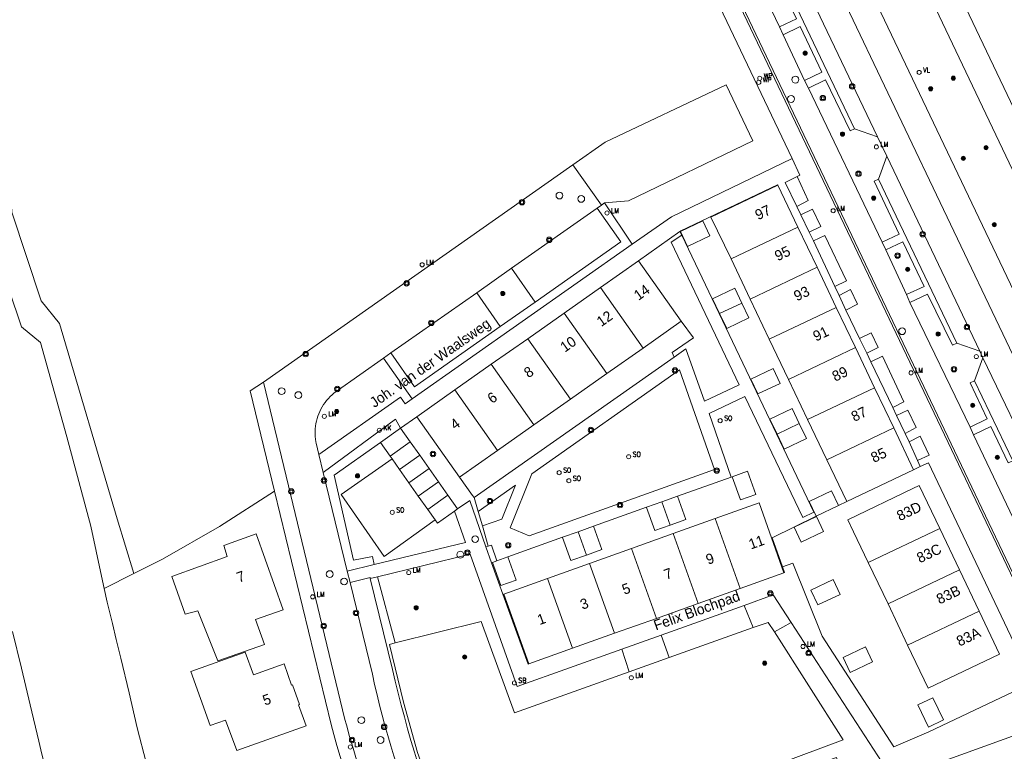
# Model space of a CAD drawing. Header units: metres. Extents: x 138165 to 154469, y 480134 to 494189.
# Tile 252 of 256: x 147714 to 147834, y 485742 to 485831. Entities that reach past the tile are written whole.
import ezdxf

# ---------------------------------------------------------------- set-up
doc = ezdxf.new("R2010")
doc.units = ezdxf.units.M
doc.header["$LTSCALE"] = 0.001
doc.header["$MEASUREMENT"] = 0
for name, color, linetype, lineweight in [('Level 5', 7, 'Continuous', 0), ('TOP-L-topo objecten punt', 7, 'Continuous', 0), ('TOP-L-topo objecten vlak', 7, 'Continuous', 0), ('TOP-T-topo huisnummering naamgeving', 7, 'Continuous', 0)]:
    doc.layers.add(name, color=color, linetype=linetype, lineweight=lineweight)
doc.styles.add('Style-INTL_ISO', font='INTL_ISO.shx')
doc.styles.add('Style-STANDARD', font='STANDARD.shx')

# ---------------------------------------------------------------- blocks, each defined once
blk = doc.blocks.new('24')
at = {"layer": 'TOP-L-topo objecten punt', "color": 7, "linetype": 'Continuous', "lineweight": 0}
for radius in [0.025, 0.0182, 0.0115, 0.005]:
    blk.add_circle((0, 0), radius, dxfattribs=at)
blk = doc.blocks.new('129')
at = {"layer": 'TOP-L-topo objecten punt', "color": 7, "linetype": 'Continuous', "lineweight": 0}
blk.add_circle((0, 0), 0.025, dxfattribs=at)
at = {"layer": 'TOP-L-topo objecten punt', "color": 7, "linetype": 'Continuous', "lineweight": 0, "style": 'Style-STANDARD'}
blk.add_text('SO', height=0.06, dxfattribs=at).set_placement((0.0483, 0))
blk = doc.blocks.new('39')
at = {"layer": 'TOP-L-topo objecten punt', "color": 7, "linetype": 'Continuous', "lineweight": 0}
for p, q in [((0.0175, 0.0175), (-0.0175, 0.0175)), ((-0.0175, 0.0175), (-0.0175, -0.0175)), ((0.0175, 0.0175), (0.0175, -0.0175)), ((0.0175, -0.0175), (-0.0175, -0.0175))]:
    blk.add_line(p, q, dxfattribs=at)
blk.add_circle((0, 0), 0.0332, dxfattribs=at)
blk = doc.blocks.new('*U13')
at = {"layer": 'Level 5', "color": 7, "linetype": 'Continuous', "lineweight": 0}
blk.add_circle((0, 0), 0.0415, dxfattribs=at)
blk = doc.blocks.new('150')
at = {"layer": 'Level 5', "color": 7, "linetype": 'Continuous', "lineweight": 0}
blk.add_blockref('*U13', (0, 0), dxfattribs=at)
blk = doc.blocks.new('73')
at = {"layer": 'TOP-L-topo objecten punt', "color": 7, "linetype": 'Continuous', "lineweight": 0}
blk.add_circle((0, 0), 0.025, dxfattribs=at)
at = {"layer": 'TOP-L-topo objecten punt', "color": 7, "linetype": 'Continuous', "lineweight": 0, "style": 'Style-STANDARD'}
blk.add_text('WP', height=0.06, dxfattribs=at).set_placement((0.0483, 0))
blk = doc.blocks.new('16')
at = {"layer": 'TOP-L-topo objecten punt', "color": 7, "linetype": 'Continuous', "lineweight": 0}
blk.add_circle((0, 0), 0.025, dxfattribs=at)
at = {"layer": 'TOP-L-topo objecten punt', "color": 7, "linetype": 'Continuous', "lineweight": 0, "style": 'Style-STANDARD'}
blk.add_text('LM', height=0.06, dxfattribs=at).set_placement((0.0483, 0))
blk = doc.blocks.new('15')
at = {"layer": 'TOP-L-topo objecten punt', "color": 7, "linetype": 'Continuous', "lineweight": 0}
blk.add_circle((0, 0), 0.025, dxfattribs=at)
at = {"layer": 'TOP-L-topo objecten punt', "color": 7, "linetype": 'Continuous', "lineweight": 0, "style": 'Style-STANDARD'}
blk.add_text('VL', height=0.06, dxfattribs=at).set_placement((0.0483, 0))
blk = doc.blocks.new('119')
at = {"layer": 'TOP-L-topo objecten punt', "color": 7, "linetype": 'Continuous', "lineweight": 0}
blk.add_circle((0, 0), 0.025, dxfattribs=at)
at = {"layer": 'TOP-L-topo objecten punt', "color": 7, "linetype": 'Continuous', "lineweight": 0, "style": 'Style-STANDARD'}
blk.add_text('KK', height=0.06, dxfattribs=at).set_placement((0.0483, 0))
blk = doc.blocks.new('175')
at = {"layer": 'TOP-L-topo objecten punt', "color": 7, "linetype": 'Continuous', "lineweight": 0}
blk.add_circle((0, 0), 0.025, dxfattribs=at)
at = {"layer": 'TOP-L-topo objecten punt', "color": 7, "linetype": 'Continuous', "lineweight": 0, "style": 'Style-STANDARD'}
blk.add_text('SB', height=0.06, dxfattribs=at).set_placement((0.0483, 0))

msp = doc.modelspace()

# ---------------------------------------------------------------- linework, layer by layer
at = {"layer": 'TOP-L-topo objecten vlak', "flags": 128}
for points in [[(147768.4, 485903.08), (147838.2, 485756.58), (147837.96, 485756.49)], [(147837.96, 485756.49), (147768.17, 485902.91)], [(147769.7, 485894.49), (147808.12, 485813.85)], [(147805.86, 485881.13), (147852.12, 485784.04), (147852.53, 485783.23), (147852.95, 485782.43), (147853.39, 485781.64), (147853.54, 485781.39), (147857.54, 485774.42)], [(147800.29, 485862.59), (147840.83, 485777.56), (147841.19, 485776.75), (147841.54, 485775.93), (147841.86, 485775.11), (147842.18, 485774.28), (147842.48, 485773.45), (147842.77, 485772.61), (147842.98, 485771.95), (147844.22, 485768.13)], [(147849.83, 485780.96), (147810.54, 485863.6)], [(147728.24, 485763.48), (147726.21, 485770.14), (147719.21, 485793.85), (147716.99, 485796.57), (147713.43, 485807.33), (147713.16, 485812.71), (147709.69, 485825.65), (147701.97, 485851.86)], [(147810.39, 485849.42), (147843.1, 485780.81)], [(147798.32, 485847.07), (147806.57, 485829.84)], [(147818.48, 485816.49), (147807.15, 485840.25)], [(147701.91, 485838.29), (147709.47, 485812.31), (147709.88, 485807.37), (147714.62, 485793.42), (147716.9, 485791.51), (147720.12, 485780.09), (147723.03, 485769.24), (147724.32, 485763.17), (147724.65, 485761.67)], [(147806.57, 485829.84), (147808.62, 485830.83), (147805.6, 485837.22), (147806.15, 485837.46)], [(147806.15, 485837.46), (147815.68, 485817.47)], [(147807.02, 485828.88), (147806.57, 485829.84)], [(147809.6, 485823.31), (147811.72, 485824.33), (147809.08, 485829.89), (147807.02, 485828.88)], [(147807.02, 485828.88), (147809.6, 485823.31)], [(147810.1, 485822.38), (147809.6, 485823.31)], [(147815.68, 485817.47), (147815.16, 485817.21), (147812.17, 485823.39), (147810.1, 485822.38)], [(147785.36, 485808.46), (147788.24, 485808.74), (147803.35, 485815.99), (147800.12, 485822.8), (147785.44, 485815.85), (147781.5, 485813.11)], [(147810.1, 485822.38), (147819.03, 485803.69)], [(147815.68, 485817.47), (147818.48, 485816.49)], [(147819.58, 485814.13), (147818.48, 485816.49)], [(147808.12, 485813.85), (147793.47, 485806.77), (147788.7, 485803.46)], [(147808.7, 485811.66), (147809.03, 485811.82), (147808.12, 485813.85)], [(147818.58, 485811.35), (147819.58, 485814.13)], [(147830.87, 485790.49), (147819.58, 485814.13)], [(147781.5, 485813.11), (147743.96, 485786.71)], [(147784.98, 485808.2), (147781.5, 485813.11)], [(147808.66, 485808.05), (147807.26, 485810.95), (147808.7, 485811.66)], [(147808.7, 485811.66), (147810.07, 485808.76), (147808.66, 485808.05)], [(147819.03, 485803.69), (147821.11, 485804.66), (147818.04, 485811.09), (147818.58, 485811.35)], [(147818.58, 485811.35), (147828.08, 485791.45)], [(147794.5, 485805.01), (147794.61, 485805.08), (147806.35, 485810.68), (147806.38, 485810.63)], [(147806.38, 485810.63), (147798.26, 485806.76), (147800.69, 485801.67)], [(147806.38, 485810.63), (147808.81, 485805.54)], [(147784.45, 485807.84), (147774.06, 485800.56)], [(147776.92, 485796.42), (147787.32, 485803.73), (147784.45, 485807.84)], [(147784.45, 485807.84), (147784.98, 485808.2)], [(147784.98, 485808.2), (147785.36, 485808.46)], [(147785.36, 485808.46), (147788.7, 485803.46)], [(147809.18, 485807.02), (147808.66, 485808.05)], [(147809.18, 485807.02), (147810.57, 485807.7), (147811.58, 485805.59), (147810.17, 485804.91)], [(147810.17, 485804.91), (147809.18, 485807.02)], [(147794.55, 485804.99), (147795.42, 485803.19), (147798.12, 485804.48), (147797.26, 485806.28), (147794.55, 485804.99)], [(147800.69, 485801.67), (147808.81, 485805.54)], [(147808.81, 485805.54), (147811.13, 485800.66)], [(147789.46, 485801.46), (147794.5, 485805.01)], [(147794.71, 485804.56), (147793.45, 485803.7), (147801.69, 485786.41), (147797.48, 485784.42), (147795.21, 485790.75), (147793.79, 485789.76)], [(147794.19, 485772.87), (147800.69, 485775.18), (147798.04, 485782.91), (147802.38, 485784.96), (147809.4, 485770.3), (147810.74, 485770.94), (147794.71, 485804.56)], [(147794.5, 485805.01), (147794.71, 485804.56)], [(147810.68, 485803.85), (147810.17, 485804.91)], [(147810.68, 485803.85), (147812.09, 485804.52), (147814.7, 485799.01), (147813.29, 485798.34)], [(147788.7, 485803.46), (147762.01, 485784.69)], [(147813.29, 485798.34), (147810.68, 485803.85)], [(147819.48, 485802.77), (147819.03, 485803.69)], [(147822, 485797.34), (147824.11, 485798.32), (147821.54, 485803.73), (147819.48, 485802.77)], [(147819.48, 485802.77), (147822, 485797.34)], [(147800.69, 485801.67), (147803.02, 485796.8)], [(147769.84, 485797.54), (147774.06, 485800.56)], [(147774.06, 485800.56), (147776.92, 485796.42)], [(147784.85, 485798.21), (147789.46, 485801.46)], [(147794.64, 485794.11), (147789.46, 485801.46)], [(147811.13, 485800.66), (147803.02, 485796.8)], [(147811.13, 485800.66), (147813.45, 485795.79)], [(147780.43, 485795.1), (147784.85, 485798.21)], [(147784.85, 485798.21), (147790.03, 485790.86)], [(147802.01, 485796.32), (147801.15, 485798.12), (147798.44, 485796.83), (147799.3, 485795.03)], [(147813.83, 485797.23), (147813.29, 485798.34)], [(147813.83, 485797.23), (147815.19, 485797.97), (147816.05, 485796.19), (147814.63, 485795.46)], [(147759.43, 485790.26), (147769.84, 485797.54)], [(147772.68, 485793.46), (147769.84, 485797.54)], [(147803.02, 485796.8), (147805.34, 485791.92)], [(147814.63, 485795.46), (147813.83, 485797.23)], [(147822.39, 485796.4), (147822, 485797.34)], [(147828.08, 485791.45), (147827.55, 485791.19), (147824.55, 485797.4), (147822.39, 485796.4)], [(147776.92, 485796.42), (147772.68, 485793.46)], [(147799.3, 485795.03), (147800.17, 485793.22), (147802.87, 485794.51), (147802.01, 485796.32)], [(147799.3, 485795.03), (147802.01, 485796.32)], [(147805.34, 485791.92), (147813.45, 485795.79)], [(147813.45, 485795.79), (147815.78, 485790.92)], [(147822.39, 485796.4), (147829.7, 485781.24)], [(147776.02, 485791.99), (147780.43, 485795.1)], [(147785.61, 485787.75), (147780.43, 485795.1)], [(147816.27, 485792.03), (147814.63, 485795.46)], [(147759.43, 485790.26), (147762.3, 485786.15), (147772.68, 485793.46)], [(147790.03, 485790.86), (147794.64, 485794.11)], [(147793.79, 485789.76), (147793.56, 485790.33), (147796.14, 485792.08), (147794.64, 485794.11)], [(147771.61, 485788.88), (147776.02, 485791.99)], [(147776.02, 485791.99), (147781.2, 485784.64)], [(147816.27, 485792.03), (147817.7, 485792.72), (147818.56, 485790.91), (147817.17, 485790.22)], [(147817.17, 485790.22), (147816.27, 485792.03)], [(147785.61, 485787.75), (147790.03, 485790.86)], [(147805.34, 485791.92), (147807.66, 485787.05)], [(147815.78, 485790.92), (147807.66, 485787.05)], [(147815.78, 485790.92), (147818.1, 485786.04)], [(147828.08, 485791.45), (147830.87, 485790.49)], [(147750.7, 485777.93), (147750.37, 485779.32), (147750.33, 485779.49), (147750.28, 485779.8), (147750.25, 485780.12), (147750.23, 485780.43), (147750.23, 485780.74), (147750.25, 485781.06), (147750.28, 485781.37), (147750.33, 485781.68), (147750.39, 485781.99), (147750.47, 485782.29), (147750.57, 485782.59), (147750.68, 485782.88), (147750.8, 485783.17), (147750.94, 485783.45), (147751.09, 485783.73), (147751.26, 485783.99), (147751.44, 485784.25), (147751.63, 485784.5), (147751.84, 485784.74), (147752.05, 485784.96), (147752.28, 485785.18), (147752.52, 485785.38), (147752.77, 485785.57), (147758.52, 485789.62)], [(147758.52, 485789.62), (147759.43, 485790.26)], [(147762.01, 485784.69), (147758.52, 485789.62)], [(147793.79, 485789.76), (147769.54, 485772.71)], [(147817.65, 485789.17), (147817.17, 485790.22)], [(147817.65, 485789.17), (147819.06, 485789.86), (147821.67, 485784.34), (147820.32, 485783.64)], [(147830.25, 485786.88), (147831.25, 485789.66)], [(147831.25, 485789.66), (147830.87, 485790.49)], [(147837.82, 485775.98), (147831.25, 485789.66)], [(147767.19, 485785.77), (147771.61, 485788.88)], [(147771.61, 485788.88), (147776.78, 485781.53)], [(147820.32, 485783.64), (147817.65, 485789.17)], [(147773.9, 485769.05), (147776.54, 485775.58), (147794.45, 485788.21), (147798.67, 485776.13), (147776.19, 485768.07), (147773.9, 485769.05)], [(147781.2, 485784.64), (147785.61, 485787.75)], [(147803.09, 485787.08), (147803.95, 485785.28), (147806.66, 485786.57), (147805.8, 485788.38), (147803.09, 485787.08)], [(147743.96, 485786.71), (147742.35, 485785.68), (147745.31, 485773.48)], [(147743.96, 485786.71), (147753.85, 485745.79), (147754.03, 485745.13), (147754.42, 485743.71), (147754.83, 485742.29), (147755.26, 485740.88)], [(147807.66, 485787.05), (147809.99, 485782.17)], [(147809.99, 485782.17), (147818.1, 485786.04)], [(147818.1, 485786.04), (147819.35, 485783.44), (147820.43, 485781.17)], [(147830.25, 485786.88), (147829.7, 485786.62), (147831.79, 485782.25), (147829.7, 485781.24)], [(147834.89, 485777.18), (147830.25, 485786.88)], [(147762.01, 485784.69), (147761.17, 485784.09), (147760.58, 485784.89), (147750.7, 485777.93)], [(147762.58, 485782.52), (147767.19, 485785.77)], [(147767.19, 485785.77), (147772.37, 485778.42)], [(147776.78, 485781.53), (147781.2, 485784.64)], [(147820.78, 485782.65), (147820.32, 485783.64)], [(147760.61, 485781.14), (147762.58, 485782.52)], [(147767.76, 485775.17), (147762.58, 485782.52)], [(147808.98, 485781.7), (147808.12, 485783.5), (147805.42, 485782.21), (147806.28, 485780.41)], [(147820.78, 485782.65), (147822.14, 485783.31), (147823.14, 485781.21), (147821.82, 485780.5)], [(147821.82, 485780.5), (147820.78, 485782.65)], [(147751.22, 485775.77), (147759.98, 485782.24), (147760.61, 485781.14)], [(147772.37, 485778.42), (147776.78, 485781.53)], [(147806.28, 485780.41), (147807.14, 485778.6), (147809.85, 485779.89), (147808.98, 485781.7)], [(147806.28, 485780.41), (147808.98, 485781.7)], [(147809.99, 485782.17), (147812.31, 485777.3)], [(147829.7, 485781.24), (147830.12, 485780.31)], [(147830.12, 485780.31), (147832.22, 485781.32), (147834.31, 485776.94), (147834.89, 485777.18)], [(147760.61, 485781.14), (147758.16, 485779.41)], [(147760.61, 485781.14), (147761.78, 485779.47)], [(147812.31, 485777.3), (147820.43, 485781.17)], [(147820.43, 485781.17), (147822.85, 485776.08)], [(147822.31, 485779.48), (147821.82, 485780.5)], [(147822.31, 485779.48), (147823.65, 485780.15), (147824.75, 485777.87), (147823.3, 485777.2)], [(147830.12, 485780.31), (147840.94, 485757.56)], [(147758.16, 485779.41), (147752.53, 485775.41), (147754.9, 485765.13), (147757.21, 485765.54), (147757.41, 485764.58)], [(147758.16, 485779.41), (147759.33, 485777.75)], [(147759.33, 485777.75), (147761.78, 485779.47)], [(147761.78, 485779.47), (147762.92, 485777.85)], [(147823.3, 485777.2), (147822.31, 485779.48)], [(147750.7, 485777.93), (147751.22, 485775.77)], [(147759.33, 485777.75), (147759.57, 485777.4)], [(147760.47, 485776.12), (147762.92, 485777.85)], [(147762.92, 485777.85), (147764.06, 485776.23)], [(147767.76, 485775.17), (147772.37, 485778.42)], [(147759.57, 485777.4), (147753.41, 485773.07), (147758.59, 485765.54), (147764.79, 485769.99)], [(147759.57, 485777.4), (147760.47, 485776.12)], [(147812.31, 485777.3), (147814.74, 485772.21)], [(147822.85, 485776.08), (147823.66, 485776.47)], [(147823.66, 485776.47), (147823.3, 485777.2)], [(147823.66, 485776.47), (147824.64, 485776.94), (147837.3, 485750.27)], [(147754.13, 485763.78), (147751.22, 485775.77)], [(147760.47, 485776.12), (147761.61, 485774.5)], [(147761.61, 485774.5), (147764.06, 485776.23)], [(147764.06, 485776.23), (147765.2, 485774.61)], [(147801.83, 485772.42), (147803.71, 485773.09), (147802.7, 485775.92), (147800.82, 485775.24), (147801.83, 485772.42)], [(147814.74, 485772.21), (147822.85, 485776.08)], [(147761.61, 485774.5), (147762.75, 485772.88)], [(147762.75, 485772.88), (147765.2, 485774.61)], [(147765.2, 485774.61), (147766.35, 485772.99)], [(147769.54, 485772.71), (147769.33, 485772.97), (147767.76, 485775.17)], [(147770.03, 485771.03), (147774.55, 485774.21), (147772.87, 485770.07), (147770.55, 485769.27)], [(147826.02, 485768.94), (147823.53, 485774.16), (147822.77, 485773.79), (147814.87, 485770.02), (147815.56, 485768.56), (147817.35, 485764.81)], [(147745.31, 485773.48), (147738.65, 485769.19), (147731.73, 485765.23), (147728.24, 485763.48)], [(147745.31, 485773.48), (147752.17, 485745.17), (147752.49, 485743.97), (147752.87, 485742.62), (147753.27, 485741.27), (147753.67, 485739.93), (147754.1, 485738.6), (147754.54, 485737.27), (147754.99, 485735.94), (147755.46, 485734.62), (147760.13, 485721.4)], [(147762.75, 485772.88), (147763.89, 485771.26)], [(147763.89, 485771.26), (147766.35, 485772.99)], [(147766.35, 485772.99), (147767.52, 485771.33)], [(147792.31, 485772.2), (147794.19, 485772.87)], [(147793.32, 485769.37), (147795.2, 485770.05), (147794.2, 485772.86), (147794.19, 485772.87)], [(147813.74, 485771.73), (147812.88, 485773.54), (147810.17, 485772.24), (147811.03, 485770.44)], [(147770.93, 485766.72), (147768.99, 485772.34), (147767.52, 485771.33)], [(147769.54, 485772.71), (147770.03, 485771.03)], [(147790.42, 485771.53), (147792.31, 485772.2)], [(147792.31, 485772.2), (147792.31, 485772.19), (147793.32, 485769.37)], [(147807.11, 485763.58), (147804.09, 485772.05), (147798.78, 485770.15)], [(147811.03, 485770.44), (147813.74, 485771.73)], [(147814.74, 485772.21), (147813.74, 485771.73)], [(147767.13, 485771.05), (147768.49, 485767.27), (147757.41, 485764.58)], [(147763.89, 485771.26), (147764.79, 485769.99)], [(147764.79, 485769.99), (147765.07, 485769.6), (147767.13, 485771.05)], [(147767.52, 485771.33), (147767.13, 485771.05)], [(147770.55, 485769.27), (147770.03, 485771.03)], [(147784.02, 485769.23), (147790.42, 485771.53)], [(147790.42, 485771.53), (147790.43, 485771.51), (147791.43, 485768.7), (147793.32, 485769.37)], [(147798.78, 485770.15), (147793.69, 485768.33)], [(147798.78, 485770.15), (147801.8, 485761.68)], [(147811.03, 485770.44), (147805.67, 485767.81), (147806.92, 485764.29)], [(147808.34, 485769.1), (147809.2, 485767.3), (147811.91, 485768.59), (147811.05, 485770.39), (147808.34, 485769.1)], [(147738.42, 485752.89), (147744.07, 485754.89), (147742.99, 485757.9), (147746.36, 485759.1), (147743.09, 485768.32), (147739.14, 485766.91), (147739.58, 485765.54), (147732.85, 485763.11), (147734.47, 485758.54), (147736.02, 485758.97), (147738.42, 485752.89)], [(147770.55, 485769.27), (147771.21, 485766.8)], [(147780.26, 485767.89), (147782.14, 485768.56)], [(147782.14, 485768.56), (147784.02, 485769.23)], [(147782.14, 485768.56), (147782.14, 485768.56), (147783.15, 485765.73)], [(147783.15, 485765.73), (147785.03, 485766.41), (147784.02, 485769.23), (147784.02, 485769.23)], [(147793.69, 485768.33), (147788.61, 485766.51)], [(147793.69, 485768.33), (147796.72, 485759.86)], [(147817.35, 485764.81), (147826.02, 485768.94)], [(147828.41, 485763.94), (147826.02, 485768.94)], [(147771.21, 485766.8), (147771.62, 485766.92), (147772.27, 485765.03)], [(147773.63, 485765.52), (147780.26, 485767.89)], [(147780.26, 485767.89), (147780.26, 485767.88), (147781.27, 485765.06), (147783.15, 485765.73)], [(147757.78, 485763.1), (147769.03, 485765.84), (147774.75, 485749.78), (147787.44, 485754.31)], [(147770.93, 485766.72), (147771.21, 485766.8)], [(147771.63, 485764.79), (147770.93, 485766.72)], [(147788.61, 485766.51), (147783.52, 485764.69)], [(147788.61, 485766.51), (147791.64, 485758.04)], [(147757.41, 485764.58), (147754.13, 485763.78)], [(147771.74, 485764.84), (147771.63, 485764.79)], [(147776.16, 485752.51), (147776.1, 485752.49), (147771.63, 485764.79)], [(147771.74, 485764.84), (147772.75, 485762.02), (147774.64, 485762.69), (147773.63, 485765.52)], [(147772.27, 485765.03), (147771.74, 485764.84)], [(147772.27, 485765.03), (147773.63, 485765.52)], [(147783.52, 485764.69), (147778.44, 485762.87)], [(147783.52, 485764.69), (147786.55, 485756.23)], [(147837.3, 485750.27), (147824.7, 485744.29), (147820.46, 485742.47), (147811.77, 485755.88), (147808.19, 485764.75), (147806.92, 485764.29)], [(147817.35, 485764.81), (147819.74, 485759.81)], [(147724.65, 485761.67), (147728.24, 485763.48)], [(147754.48, 485762.38), (147754.13, 485763.78)], [(147807.11, 485763.58), (147801.8, 485761.68)], [(147806.92, 485764.29), (147807.17, 485763.6), (147807.11, 485763.58)], [(147819.74, 485759.81), (147828.41, 485763.94)], [(147830.79, 485758.94), (147828.41, 485763.94)], [(147756.93, 485762.9), (147756.92, 485762.99), (147754.48, 485762.38)], [(147754.48, 485762.38), (147757.18, 485751.27), (147757.45, 485750.02), (147757.74, 485748.77), (147758.05, 485747.53), (147758.36, 485746.28), (147758.7, 485745.05), (147759.05, 485743.82), (147759.42, 485742.59), (147759.8, 485741.37), (147760.2, 485740.15), (147760.29, 485739.87)], [(147756.93, 485762.9), (147757.78, 485763.1)], [(147762.65, 485740.61), (147762.29, 485741.79), (147761.86, 485743.22), (147761.45, 485744.65), (147761.06, 485746.08), (147760.68, 485747.52), (147760.31, 485748.97), (147759.96, 485750.41), (147759.63, 485751.86), (147756.93, 485762.9)], [(147757.78, 485763.1), (147759.95, 485755.07)], [(147778.44, 485762.87), (147773.13, 485760.97), (147776.16, 485752.51)], [(147778.44, 485762.87), (147781.47, 485754.41)], [(147810.37, 485761.48), (147811.23, 485759.67), (147813.94, 485760.96), (147813.08, 485762.77), (147810.37, 485761.48)], [(147739.73, 485712.12), (147738.04, 485716.03), (147737.5, 485717.37), (147736.44, 485719.99), (147734.93, 485723.98), (147733.49, 485728.07), (147732.14, 485732.19), (147730.89, 485736.34), (147729.74, 485740.54), (147728.66, 485744.75), (147727.66, 485748.99), (147726.65, 485753.21), (147726.1, 485755.5), (147725.64, 485757.43), (147725, 485760.01), (147724.65, 485761.67)], [(147801.8, 485761.68), (147796.72, 485759.86)], [(147796.72, 485759.86), (147791.64, 485758.04)], [(147802.29, 485759.61), (147805.82, 485760.89), (147807.97, 485757.56)], [(147819.74, 485759.81), (147822.12, 485754.81)], [(147792.23, 485756.01), (147802.29, 485759.61)], [(147802.29, 485759.61), (147803.37, 485756.95)], [(147822.12, 485754.81), (147824.61, 485749.59), (147833.28, 485753.72), (147830.79, 485758.94)], [(147822.12, 485754.81), (147830.79, 485758.94)], [(147759.95, 485755.07), (147770.39, 485757.65), (147774.42, 485746.59), (147788.33, 485751.57)], [(147791.64, 485758.04), (147786.55, 485756.23)], [(147805.97, 485756.41), (147805.18, 485757.53), (147803.37, 485756.95)], [(147805.97, 485756.41), (147807.97, 485757.56)], [(147807.97, 485757.56), (147819.56, 485739.74), (147814.83, 485737.5), (147813.48, 485741.16), (147807.62, 485739.12)], [(147713.52, 485756.44), (147714.6, 485752.01), (147715.66, 485747.57), (147716.71, 485743.13), (147717.09, 485741.55), (147717.48, 485739.97), (147717.88, 485738.39), (147719.29, 485733.25), (147720.83, 485728.15), (147722.51, 485723.1), (147724.34, 485718.03), (147726.3, 485713.02), (147726.35, 485712.92), (147728.48, 485708.22)], [(147768.25, 485726.09), (147814.3, 485743.29), (147805.97, 485756.41)], [(147786.55, 485756.23), (147781.47, 485754.41)], [(147803.37, 485756.95), (147793.17, 485753.3)], [(147759.95, 485755.07), (147759.24, 485754.89), (147760.96, 485747.86), (147762.67, 485741.77), (147766.96, 485729.83), (147768.25, 485726.09)], [(147787.44, 485754.31), (147792.23, 485756.01)], [(147792.23, 485756.01), (147793.17, 485753.3)], [(147740.74, 485741.99), (147749.16, 485745), (147748.23, 485747.57), (147748.33, 485747.61), (147747.48, 485749.98), (147747.38, 485749.95), (147746.46, 485752.53), (147742.75, 485751.2), (147741.75, 485753.95), (147735.16, 485751.58), (147737.48, 485745.04), (147739.37, 485745.71), (147740.74, 485741.99)], [(147781.47, 485754.41), (147776.16, 485752.51)], [(147788.33, 485751.57), (147787.44, 485754.31)], [(147814.29, 485753.28), (147815.15, 485751.48), (147817.86, 485752.77), (147816.99, 485754.58), (147814.29, 485753.28)], [(147793.17, 485753.3), (147788.33, 485751.57)], [(147823.36, 485747.56), (147824.65, 485744.85), (147826.46, 485745.72), (147825.17, 485748.42), (147823.36, 485747.56)], [(147837.64, 485744.74), (147824.76, 485740.11)]]:
    msp.add_lwpolyline(points, dxfattribs=at)

# ---------------------------------------------------------------- block references
at = {"layer": 'TOP-L-topo objecten punt', "xscale": 10, "yscale": 10, "zscale": 10}
for name, p in [('24', (147809.69, 485826.65)), ('15', (147823.52, 485824.31)), ('73', (147804.06, 485823.11)), ('73', (147804.18, 485823.59)), ('150', (147808.5, 485823.43)), ('24', (147827.66, 485823.61)), ('39', (147815.39, 485822.62)), ('24', (147824.92, 485822.32)), ('150', (147807.97, 485821.09)), ('39', (147811.83, 485821.19)), ('24', (147814.22, 485816.82)), ('16', (147818.33, 485815.27)), ('24', (147831.64, 485815.17)), ('24', (147828.88, 485813.88)), ('39', (147816.16, 485812.01)), ('39', (147775.33, 485808.55)), ('150', (147779.88, 485809.36)), ('150', (147782.52, 485808.96)), ('24', (147818, 485809.05)), ('16', (147785.65, 485807.24)), ('16', (147813.09, 485807.52)), ('24', (147832.63, 485805.83)), ('39', (147778.64, 485803.99)), ('39', (147823.95, 485804.67)), ('16', (147763.22, 485800.96)), ('39', (147820.9, 485802.08)), ('24', (147822.12, 485800.41)), ('39', (147761.33, 485798.71)), ('24', (147773, 485797.48)), ('39', (147764.33, 485793.91)), ('150', (147821.45, 485792.9)), ('39', (147829.31, 485793.4)), ('24', (147825.82, 485792.55)), ('39', (147749.09, 485790.12)), ('16', (147830.46, 485789.82)), ('39', (147793.89, 485788.13)), ('16', (147822.54, 485787.84)), ('39', (147827.74, 485788.28)), ('150', (147746.17, 485785.62)), ('39', (147752.92, 485785.89)), ('150', (147748.2, 485785.14)), ('24', (147830.02, 485783.9)), ('16', (147751.35, 485782.57)), ('24', (147752.85, 485783.15)), ('129', (147799.38, 485782.04)), ('119', (147758.02, 485780.87)), ('39', (147783.69, 485780.9)), ('39', (147764.53, 485778)), ('129', (147788.28, 485777.66)), ('24', (147833, 485777.59)), ('24', (147755.38, 485775.34)), ('129', (147779.84, 485775.73)), ('129', (147781.02, 485774.75)), ('39', (147798.96, 485775.99)), ('39', (147751.31, 485774.78)), ('39', (147747.34, 485773.45)), ('39', (147771.44, 485772.28)), ('39', (147787.22, 485771.79)), ('129', (147759.59, 485770.91)), ('150', (147769.65, 485767.66)), ('39', (147773.66, 485766.92)), ('150', (147767.85, 485765.77)), ('39', (147768.71, 485766.03)), ('150', (147752, 485763.42)), ('16', (147761.59, 485763.6)), ('150', (147753.75, 485762.52)), ('16', (147749.93, 485760.66)), ('39', (147805.46, 485761.07)), ('39', (147755.2, 485758.71)), ('24', (147762.49, 485759.33)), ('39', (147751.28, 485757.12)), ('16', (147809.42, 485754.63)), ('39', (147810.12, 485753.83)), ('24', (147768.37, 485753.36)), ('24', (147804.78, 485752.61)), ('16', (147788.59, 485750.84)), ('175', (147774.41, 485750.21)), ('150', (147755.84, 485745.69)), ('39', (147758.61, 485744.88)), ('16', (147754.5, 485742.44)), ('39', (147754.72, 485743.28)), ('150', (147758.17, 485743.29))]:
    msp.add_blockref(name, p, dxfattribs=at)

# ---------------------------------------------------------------- texts
at = {"layer": 'TOP-T-topo huisnummering naamgeving', "style": 'Style-INTL_ISO'}
for s, rotation, p in [('97', 25.5, (147803.98, 485806.36)), ('95', 25.5, (147806.36, 485801.38)), ('14', 35.2, (147789.46, 485796.57)), ('93', 25.5, (147808.68, 485796.51)), ('Joh. van der Waalsweg', 35, (147757.42, 485783.56)), ('12', 35.2, (147784.95, 485793.39)), ('91', 25.5, (147811.01, 485791.63)), ('10', 35.2, (147780.53, 485790.28)), ('8', 35.2, (147776.12, 485787.17)), ('89', 25.5, (147813.33, 485786.76)), ('6', 35.2, (147771.7, 485784.06)), ('87', 25.5, (147815.65, 485781.88)), ('4', 35.2, (147767.19, 485780.88)), ('85', 25.5, (147818.03, 485776.9)), ('83D', 25.5, (147821.17, 485769.83)), ('11', 19.7, (147803.11, 485766.4)), ('83C', 25.5, (147823.6, 485764.72)), ('9', 19.7, (147797.91, 485764.54)), ('7', 19.7, (147740.98, 485762.37)), ('7', 19.7, (147792.83, 485762.72)), ('5', 19.7, (147787.74, 485760.9)), ('Felix Blochpad', 19.7, (147791.58, 485756.56)), ('83B', 25.5, (147825.99, 485759.72)), ('3', 19.7, (147782.66, 485759.08)), ('1', 19.7, (147777.46, 485757.22)), ('83A', 25.5, (147828.42, 485754.61)), ('5', 19.7, (147744.14, 485747.45))]:
    msp.add_text(s, height=1.25, rotation=rotation, dxfattribs=at).set_placement(p)

doc.saveas('drawing.dxf')
